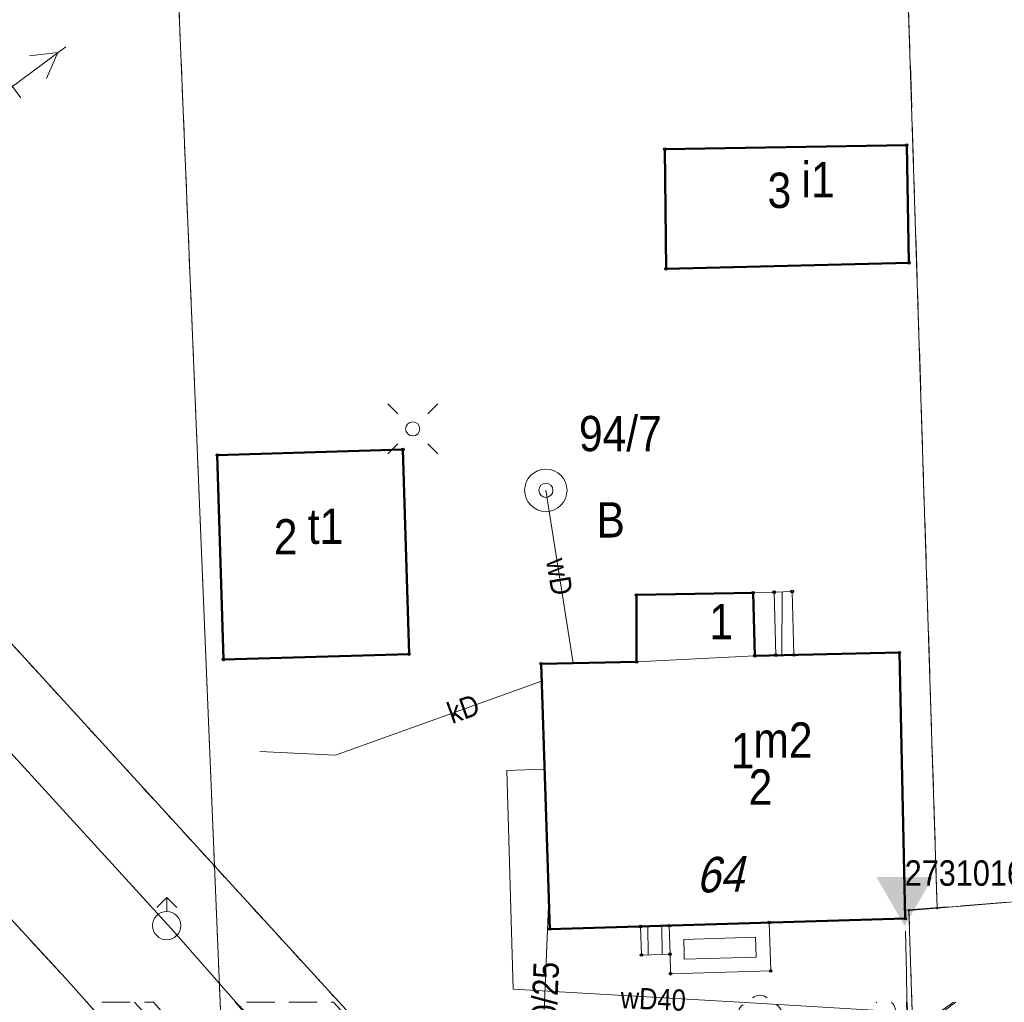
# Model space of a CAD drawing. Extents: x 7490163 to 7490671, y 5783984 to 5784563.
# Tile 28 of 43: x 7490371 to 7490406, y 5784461 to 5784496. Entities that reach past the tile are written whole.
import ezdxf
from ezdxf.enums import TextEntityAlignment as Align

# ---------------------------------------------------------------- set-up
doc = ezdxf.new("R2010")
doc.units = 0
doc.header["$MEASUREMENT"] = 0
for name, pattern in [('1.5_0.5', [2, 1.5, -0.5]), ('218-500', [1, 0.5, -0.5]), ('219-500', [0]), ('mz1.0_0.5', [1.5, 1, -0.5])]:
    doc.linetypes.add(name, pattern=pattern)
doc.layers.get('0').update_dxf_attribs({"linetype": 'CONTINUOUS', "lineweight": 5})
doc.layers.get('0').transparency = 0.8
for name, color, linetype, transparency in [('112-Punkt osnowy podstawowej', 7, 'CONTINUOUS', 0.8), ('112-Punkt osnowy podstawowej-Atr103', 7, 'CONTINUOUS', 0.8), ('203-Punkt załamania granicy działki nie stabilizowany', 7, 'CONTINUOUS', 0.8), ('210-Oznaczenie użytku', 7, 'CONTINUOUS', 0.8), ('211-Nr działki', 7, 'CONTINUOUS', 0.8), ('217-Granica konturu klasyfikcyjnego', 7, 'CONTINUOUS', 0.8), ('218-Granica użytku', 7, 'CONTINUOUS', 0.8), ('219-Linia granicy', 7, 'CONTINUOUS', 0.8), ('238-Punkt adresowy budynku', 7, 'CONTINUOUS', 0.8), ('312-Budynek (powierzchnia)', 7, 'CONTINUOUS', 0.8), ('312-Numer ewidencyjny budynku', 7, 'CONTINUOUS', 0.8), ('312-Numer ewidencyjny budynku-Atr124', 7, 'CONTINUOUS', 0.8), ('320-część budynku wyodrębniona ze względu na liczbę kondygnacji naziemnych (powierzchnia)', 7, 'CONTINUOUS', 0.8), ('320-część budynku wyodrębniona ze względu na liczbę kondygnacji naziemnych (powierzchnia)-Atr25', 7, 'CONTINUOUS', 0.8), ('352-schody (powierzchnia)', 7, 'CONTINUOUS', 0.8), ('354-Taras weranda', 7, 'CONTINUOUS', 0.8), ('583-Oś przewodu-SGPOD', 7, 'CONTINUOUS', 0.8), ('583-Oś przewodu-SGPOD-Atr17', 7, 'CONTINUOUS', 0.8), ('chodnik (powierzchnia)', 7, 'CONTINUOUS', 0.8), ('drzewo liściaste (punkt)', 7, 'CONTINUOUS', 0.8), ('hydrant (punkt)', 7, 'CONTINUOUS', 0.8), ('jezdnia (powierzchnia)', 7, 'CONTINUOUS', 0.8), ('komora podziemna - przewód wodociągowy (powierzchnia)', 7, 'CONTINUOUS', 0.8), ('krawężnik (linia)', 7, 'CONTINUOUS', 0.8), ('latarnia (punkt)', 7, 'CONTINUOUS', 0.8), ('ogrodzenie trwałe (linia)', 7, 'CONTINUOUS', 0.8), ('przewód elektroenergetyczny (linia)', 7, 'CONTINUOUS', 0.8), ('przewód elektroenergetyczny wysokiego napięcia (linia) - symbol', 7, 'CONTINUOUS', 0.8), ('przewód kanalizacyjny (linia)', 7, 'CONTINUOUS', 0.8), ('przewód kanalizacyjny (linia)-Atr1', 7, 'CONTINUOUS', 0.8), ('przewód wodociągowy (linia)', 7, 'CONTINUOUS', 0.8), ('przewód wodociągowy (linia)-Atr1', 7, 'CONTINUOUS', 0.8), ('Punkt budynku', 7, 'CONTINUOUS', 0.8), ('studnia (punkt)', 7, 'CONTINUOUS', 0.8), ('trawnik (powierzchnia)', 7, 'CONTINUOUS', 0.8)]:
    doc.layers.add(name, color=color, linetype=linetype, transparency=transparency)
doc.styles.get("Standard").update_dxf_attribs({"font": 'txt', "width": 0.75})
doc.linetypes.add('902-500', pattern='A,3.75,0,[1,ksztalty.shx,S=0.5,R=0,X=0,Y=0],3.75', length=7.5)

# ---------------------------------------------------------------- blocks, each defined once
blk = doc.blocks.new('US02')
at = {"color": 0, "linetype": 'Continuous', "lineweight": 13}
for p, q in [((0, 1), (-0.353, 0.647)), ((0, 0.5), (0, 1)), ((0, 1), (0.354, 0.647))]:
    blk.add_line(p, q, dxfattribs=at)
blk.add_circle((0, 0), 0.5, dxfattribs=at)
blk = doc.blocks.new('SM01')
at = {"color": 0, "linetype": 'Continuous', "lineweight": 13}
for p, q in [((-0.53, 0.531), (-0.883, 0.884)), ((0.531, 0.531), (0.884, 0.884)), ((-0.53, -0.53), (-0.883, -0.883)), ((0.531, -0.53), (0.884, -0.883))]:
    blk.add_line(p, q, dxfattribs=at)
blk.add_circle((0, 0), 0.25, dxfattribs=at)
blk = doc.blocks.new('US13')
at = {"color": 0, "linetype": 'Continuous', "lineweight": 13}
for radius in [0.75, 0.25]:
    blk.add_circle((0, 0), radius, dxfattribs=at)
blk = doc.blocks.new('PE02')
at = {"color": 0, "linetype": 'Continuous', "lineweight": 13}
for p, q in [((8, -0.5), (8, 0.5)), ((10, 0), (9.134, 0.5)), ((10.35, 0), (0, 0)), ((10, 0), (9.134, -0.5))]:
    blk.add_line(p, q, dxfattribs=at)
blk = doc.blocks.new('203')
at = {"linetype": 'Continuous', "lineweight": 0}
h = blk.add_hatch(color=0, dxfattribs=at)
edge = h.paths.add_edge_path()
edge.add_arc((0, 0), 0.045, 0, 360)
blk = doc.blocks.new('PUNKTBUD')
at = {"color": 0}
blk.add_circle((0, 0), 0.045, dxfattribs=at)
blk = doc.blocks.new('112')
at = {"color": 0, "linetype": 'Continuous', "lineweight": 0, "extrusion": (0, 0, -1)}
blk.add_solid([(1, 0.577), (-1, 0.577), (0, -1.155)], dxfattribs=at)
blk = doc.blocks.new('OP021')
at = {"linetype": 'Continuous', "lineweight": 13}
h = blk.add_hatch(color=0, dxfattribs=at)
edge = h.paths.add_edge_path()
edge.add_arc((0, 0), 0.05, 0, 360)
at = {"color": 0, "linetype": 'Continuous', "lineweight": 13}
for centre, start, end in [((0, 0.4), 49.272, 130.728), ((-0.38, 0.124), 121.308, 202.548), ((0.38, 0.124), 337.452, 58.692), ((-0.235, -0.324), 193.221, 274.871), ((0.235, -0.324), 265.129, 346.779)]:
    blk.add_arc(centre, 0.4, start, end, dxfattribs=at)

msp = doc.modelspace()

# ---------------------------------------------------------------- linework, layer by layer
at = {"layer": '217-Granica konturu klasyfikcyjnego', "color": 3, "linetype": '1.5_0.5', "lineweight": 18, "flags": 128}
for points in [[(7490402.04, 5784504.46), (7490403.31, 5784464.68)], [(7490403.31, 5784464.68), (7490407.3, 5784465.01)]]:
    msp.add_lwpolyline(points, dxfattribs=at)
at = {"layer": '218-Granica użytku', "color": 3, "linetype": '218-500', "lineweight": 18, "flags": 128}
for points in [[(7490402.04, 5784504.46), (7490403.31, 5784464.68)], [(7490377.75, 5784466.17), (7490376.21, 5784503.4)], [(7490348.93, 5784497.72), (7490377.75, 5784466.17)], [(7490403.31, 5784464.68), (7490407.3, 5784465.01)], [(7490403.31, 5784464.68), (7490402.31, 5784464.6)], [(7490378.55, 5784447.01), (7490377.951, 5784461.35)], [(7490388.18, 5784454.77), (7490382.16, 5784461.35)], [(7490402.415, 5784461.35), (7490402.48, 5784459.35)]]:
    msp.add_lwpolyline(points, dxfattribs=at)
at = {"layer": '218-Granica użytku', "color": 3, "linetype": '218-500', "lineweight": 18}
for points in [[(7490377.951, 5784461.35), (7490377.75, 5784466.17)], [(7490382.16, 5784461.35), (7490377.75, 5784466.17)], [(7490402.31, 5784464.6), (7490402.415, 5784461.35)]]:
    msp.add_lwpolyline(points, dxfattribs=at)
at = {"layer": '219-Linia granicy', "color": 7, "linetype": '219-500', "lineweight": 18, "flags": 128}
for points in [[(7490402.04, 5784504.46), (7490403.31, 5784464.68)], [(7490377.75, 5784466.17), (7490376.21, 5784503.4)], [(7490348.93, 5784497.72), (7490377.75, 5784466.17)], [(7490407.3, 5784465.01), (7490403.31, 5784464.68)], [(7490403.31, 5784464.68), (7490402.31, 5784464.6)], [(7490377.951, 5784461.35), (7490378.55, 5784447.01)], [(7490382.16, 5784461.35), (7490388.18, 5784454.77)], [(7490402.48, 5784459.35), (7490402.415, 5784461.35)]]:
    msp.add_lwpolyline(points, dxfattribs=at)
at = {"layer": '219-Linia granicy', "color": 7, "linetype": '219-500', "lineweight": 18}
for points in [[(7490377.75, 5784466.17), (7490377.951, 5784461.35)], [(7490377.75, 5784466.17), (7490382.16, 5784461.35)], [(7490402.415, 5784461.35), (7490402.31, 5784464.6)]]:
    msp.add_lwpolyline(points, dxfattribs=at)
at = {"layer": '312-Budynek (powierzchnia)', "color": 7, "linetype": 'Continuous', "lineweight": 50, "flags": 128}
for points in [[(7490393.68, 5784491.51), (7490402.23, 5784491.65)], [(7490393.72, 5784487.28), (7490393.68, 5784491.51)], [(7490402.23, 5784491.65), (7490402.31, 5784487.49)], [(7490402.31, 5784487.49), (7490393.72, 5784487.28)], [(7490377.85, 5784480.69), (7490384.41, 5784480.89)], [(7490378.07, 5784473.47), (7490377.85, 5784480.69)], [(7490384.41, 5784480.89), (7490384.63, 5784473.66)], [(7490392.67, 5784475.75), (7490396.8, 5784475.83)], [(7490392.68, 5784473.38), (7490392.67, 5784475.75)], [(7490396.8, 5784475.83), (7490396.86, 5784473.6)], [(7490384.63, 5784473.66), (7490378.07, 5784473.47)], [(7490396.86, 5784473.6), (7490401.97, 5784473.71)], [(7490401.97, 5784473.71), (7490402.18, 5784464.31)], [(7490389.3, 5784473.32), (7490392.68, 5784473.38)], [(7490389.61, 5784463.94), (7490389.3, 5784473.32)], [(7490402.18, 5784464.31), (7490389.61, 5784463.94)]]:
    msp.add_lwpolyline(points, dxfattribs=at)
at = {"layer": '320-część budynku wyodrębniona ze względu na liczbę kondygnacji naziemnych (powierzchnia)', "color": 7, "linetype": 'Continuous', "lineweight": 18, "flags": 128}
for points in [[(7490396.86, 5784473.6), (7490396.8, 5784475.83), (7490392.67, 5784475.75), (7490392.68, 5784473.38)], [(7490402.18, 5784464.31), (7490401.97, 5784473.71), (7490396.86, 5784473.6), (7490392.68, 5784473.38), (7490389.3, 5784473.32), (7490389.61, 5784463.94)]]:
    msp.add_lwpolyline(points, close=True, dxfattribs=at)
at = {"layer": '352-schody (powierzchnia)', "color": 7, "linetype": 'Continuous', "lineweight": 18, "flags": 128}
for points in [[(7490397.6, 5784473.62), (7490396.86, 5784473.6), (7490396.8, 5784475.83), (7490397.54, 5784475.85)], [(7490397.6, 5784473.62), (7490396.86, 5784473.6), (7490396.8, 5784475.83), (7490397.54, 5784475.85)], [(7490398.24, 5784473.63), (7490397.6, 5784473.62), (7490397.54, 5784475.85), (7490398.18, 5784475.87)], [(7490398.24, 5784473.63), (7490397.6, 5784473.62), (7490397.54, 5784475.85), (7490398.18, 5784475.87)], [(7490393.86, 5784463.05), (7490392.85, 5784463.02), (7490392.82, 5784464.03), (7490393.83, 5784464.06)], [(7490393.86, 5784463.05), (7490392.85, 5784463.02), (7490392.82, 5784464.03), (7490393.83, 5784464.06)]]:
    msp.add_lwpolyline(points, close=True, dxfattribs=at)
for points in [[(7490397.811, 5784473.623), (7490397.829, 5784475.859)], [(7490393.085, 5784463.027), (7490393.074, 5784464.038)], [(7490393.585, 5784463.042), (7490393.574, 5784464.052)]]:
    msp.add_lwpolyline(points, dxfattribs=at)
at = {"layer": '354-Taras weranda', "color": 0, "lineweight": 18}
for p, q in [((7490393.83, 5784464.06), (7490397.37, 5784464.17)), ((7490393.86, 5784463.05), (7490393.83, 5784464.06)), ((7490397.37, 5784464.17), (7490397.42, 5784462.46)), ((7490394.345, 5784463.575), (7490396.885, 5784463.654)), ((7490394.36, 5784463.064), (7490394.345, 5784463.575)), ((7490396.885, 5784463.654), (7490396.906, 5784462.945)), ((7490393.88, 5784462.36), (7490393.86, 5784463.05)), ((7490394.365, 5784462.874), (7490394.36, 5784463.064)), ((7490396.906, 5784462.945), (7490394.365, 5784462.874)), ((7490397.42, 5784462.46), (7490393.88, 5784462.36))]:
    msp.add_line(p, q, dxfattribs=at)
at = {"layer": '583-Oś przewodu-SGPOD', "color": 52, "linetype": 'Continuous', "lineweight": 18}
msp.add_lwpolyline([(7490389.57, 5784465.04), (7490389.42, 5784461.35)], dxfattribs=at)
at = {"layer": '583-Oś przewodu-SGPOD', "color": 52, "linetype": 'Continuous', "lineweight": 18, "flags": 128}
msp.add_lwpolyline([(7490389.42, 5784461.35), (7490389.26, 5784457.42)], dxfattribs=at)
at = {"layer": 'chodnik (powierzchnia)', "color": 7, "linetype": 'mz1.0_0.5', "lineweight": 18, "flags": 128}
for points in [[(7490402.93, 5784458.85), (7490403.41, 5784456.74), (7490398.2, 5784452.67), (7490397.32, 5784452.2), (7490396.39, 5784451.82), (7490396, 5784451.69), (7490395.03, 5784451.45), (7490394.37, 5784451.34), (7490393.38, 5784451.22), (7490392.38, 5784451.14), (7490391.38, 5784451.1), (7490390.38, 5784451.1), (7490389.38, 5784451.15), (7490388.39, 5784451.24), (7490387.4, 5784451.38), (7490386.41, 5784451.56), (7490385.44, 5784451.78), (7490384.47, 5784452.04), (7490383.88, 5784452.22), (7490375.592, 5784461.35)], [(7490378.478, 5784461.35), (7490384.92, 5784454.32), (7490385.85, 5784453.95), (7490386.8, 5784453.64), (7490387.77, 5784453.4), (7490388.75, 5784453.22), (7490389.75, 5784453.11), (7490390.75, 5784453.07), (7490391.75, 5784453.09), (7490392.74, 5784453.19), (7490393.73, 5784453.35), (7490394.47, 5784453.52), (7490395.43, 5784453.8), (7490396, 5784454), (7490396.9, 5784454.44), (7490397.21, 5784454.64), (7490402.93, 5784458.85)]]:
    msp.add_lwpolyline(points, dxfattribs=at)
at = {"layer": 'jezdnia (powierzchnia)', "color": 7, "linetype": '1.5_0.5', "lineweight": 18}
for points in [[(7490313.84, 5784526.346), (7490315.16, 5784524.9), (7490316.51, 5784523.4), (7490316.87, 5784523.02), (7490317.24, 5784522.71), (7490318.15, 5784522.13), (7490329.24, 5784509.46), (7490331.85, 5784506.59), (7490355.57, 5784480.66), (7490367.19, 5784467.93), (7490372.48, 5784462.2), (7490373.239, 5784461.35)], [(7490402.233, 5784461.35), (7490402.23, 5784461.44), (7490402.22, 5784462.37), (7490402.18, 5784464.31), (7490402.17, 5784464.61), (7490407.3, 5784465.01)]]:
    msp.add_lwpolyline(points, dxfattribs=at)
at = {"layer": 'jezdnia (powierzchnia)', "color": 7, "linetype": '1.5_0.5', "lineweight": 18, "flags": 128}
for points in [[(7490373.239, 5784461.35), (7490378.56, 5784455.39), (7490378.79, 5784455.16), (7490379.53, 5784454.49), (7490380.3, 5784453.85), (7490381.11, 5784453.27), (7490381.96, 5784452.73), (7490382.83, 5784452.25), (7490383.73, 5784451.81), (7490384.66, 5784451.43), (7490385.6, 5784451.1), (7490386.56, 5784450.83), (7490387.54, 5784450.62), (7490388.53, 5784450.46), (7490389.52, 5784450.36), (7490390.52, 5784450.32), (7490391.52, 5784450.34), (7490392.05, 5784450.37), (7490393.04, 5784450.48), (7490394.03, 5784450.65), (7490395, 5784450.87), (7490395.96, 5784451.15), (7490396.9, 5784451.48), (7490397.83, 5784451.87), (7490398.72, 5784452.31), (7490399.59, 5784452.81), (7490400.43, 5784453.35), (7490388.95, 5784445.04), (7490387.91, 5784445.13), (7490386.88, 5784444.99), (7490385.92, 5784444.65), (7490385.07, 5784444.11), (7490384.61, 5784443.69), (7490384.29, 5784443.34), (7490383.72, 5784442.47), (7490383.36, 5784441.55), (7490383.2, 5784440.55), (7490383.24, 5784439.52), (7490383.5, 5784438.55), (7490383.97, 5784437.63), (7490372.91, 5784432.64), (7490374.41, 5784433.96), (7490375.07, 5784434.71), (7490375.66, 5784435.52), (7490376.17, 5784436.37), (7490376.61, 5784437.28), (7490376.96, 5784438.21), (7490377.23, 5784439.17), (7490377.41, 5784440.16), (7490377.45, 5784440.5), (7490377.51, 5784441.5), (7490377.48, 5784442.5), (7490377.37, 5784443.49), (7490377.16, 5784444.47), (7490376.87, 5784445.42), (7490376.49, 5784446.35), (7490376.04, 5784447.24), (7490375.5, 5784448.09), (7490374.89, 5784448.88), (7490374.73, 5784449.07), (7490367.17, 5784457.37), (7490363.523, 5784461.35)], [(7490403.13, 5784455.39), (7490403.51, 5784456.32), (7490403.41, 5784456.74), (7490402.93, 5784458.85), (7490401.86, 5784458.92), (7490402.3, 5784459.33), (7490402.233, 5784461.35)]]:
    msp.add_lwpolyline(points, dxfattribs=at)
at = {"layer": 'komora podziemna - przewód wodociągowy (powierzchnia)', "color": 5, "linetype": 'Continuous', "lineweight": 18, "flags": 128}
for points in [[(7490401.15, 5784461.33), (7490401.17, 5784461.35)], [(7490401.69, 5784461.35), (7490401.71, 5784461.33), (7490401.74, 5784461.31), (7490401.76, 5784461.27), (7490401.78, 5784461.24), (7490401.8, 5784461.21), (7490401.81, 5784461.17), (7490401.82, 5784461.13), (7490401.83, 5784461.09), (7490401.83, 5784461.05)]]:
    msp.add_lwpolyline(points, dxfattribs=at)
at = {"layer": 'krawężnik (linia)', "color": 7, "linetype": 'Continuous', "lineweight": 25, "flags": 128}
for points in [[(7490372.48, 5784462.2), (7490367.19, 5784467.93)], [(7490378.56, 5784455.39), (7490373.239, 5784461.35)]]:
    msp.add_lwpolyline(points, dxfattribs=at)
at = {"layer": 'krawężnik (linia)', "color": 7, "linetype": 'Continuous', "lineweight": 25}
msp.add_lwpolyline([(7490373.239, 5784461.35), (7490372.48, 5784462.2)], dxfattribs=at)
at = {"layer": 'ogrodzenie trwałe (linia)', "color": 7, "linetype": '902-500', "lineweight": 35, "flags": 128}
for points in [[(7490401.86, 5784458.92), (7490395.21, 5784453.79), (7490394.87, 5784454.04), (7490387.99, 5784454.75), (7490381.957, 5784461.35)], [(7490401.86, 5784458.92), (7490402.3, 5784459.33), (7490402.233, 5784461.35)]]:
    msp.add_lwpolyline(points, dxfattribs=at)
at = {"layer": 'przewód elektroenergetyczny (linia)', "color": 1, "linetype": 'Continuous', "lineweight": 18, "flags": 128}
for points in [[(7490380.35, 5784455.42), (7490374.925, 5784461.35)], [(7490403.972, 5784461.35), (7490400.21, 5784458.58), (7490376.74, 5784441.33)], [(7490403.23, 5784425.03), (7490402.94, 5784426.5), (7490403.53, 5784436.1), (7490403.72, 5784439.23), (7490393.35, 5784453.91), (7490403.889, 5784461.35)]]:
    msp.add_lwpolyline(points, dxfattribs=at)
at = {"layer": 'przewód kanalizacyjny (linia)', "color": 34, "linetype": 'Continuous', "lineweight": 18, "flags": 128}
msp.add_lwpolyline([(7490379.36, 5784470.22), (7490382.03, 5784470.09), (7490389.32, 5784472.7)], dxfattribs=at)
at = {"layer": 'przewód wodociągowy (linia)', "color": 5, "linetype": 'Continuous', "lineweight": 18, "flags": 128}
for points in [[(7490322.32, 5784522.94), (7490322.85, 5784522.36), (7490351.73, 5784490.76), (7490376.22, 5784463.96)], [(7490389.47, 5784479.45), (7490390.43, 5784473.34)], [(7490378.508, 5784461.35), (7490385.97, 5784452.84)], [(7490396.318, 5784461.35), (7490401.43, 5784461.05)]]:
    msp.add_lwpolyline(points, dxfattribs=at)
at = {"layer": 'przewód wodociągowy (linia)', "color": 5, "linetype": 'Continuous', "lineweight": 18}
for points in [[(7490389.42, 5784469.59), (7490388.09, 5784469.55), (7490388.31, 5784461.82), (7490396.318, 5784461.35)], [(7490376.22, 5784463.96), (7490378.508, 5784461.35)]]:
    msp.add_lwpolyline(points, dxfattribs=at)
at = {"layer": 'trawnik (powierzchnia)', "color": 7, "linetype": 'mz1.0_0.5', "lineweight": 18, "flags": 128}
for points in [[(7490383.88, 5784452.22), (7490384.47, 5784452.04), (7490385.44, 5784451.78), (7490386.41, 5784451.56), (7490387.4, 5784451.38), (7490388.39, 5784451.24), (7490389.38, 5784451.15), (7490390.38, 5784451.1), (7490391.38, 5784451.1), (7490392.38, 5784451.14), (7490393.38, 5784451.22), (7490394.37, 5784451.34), (7490395.03, 5784451.45), (7490396, 5784451.69), (7490396.39, 5784451.82), (7490397.32, 5784452.2), (7490398.2, 5784452.67), (7490403.41, 5784456.74), (7490403.51, 5784456.32), (7490403.13, 5784455.39), (7490400.43, 5784453.35), (7490399.59, 5784452.81), (7490398.72, 5784452.31), (7490397.83, 5784451.87), (7490396.9, 5784451.48), (7490395.96, 5784451.15), (7490395, 5784450.87), (7490394.03, 5784450.65), (7490393.04, 5784450.48), (7490392.05, 5784450.37), (7490391.52, 5784450.34), (7490390.52, 5784450.32), (7490389.52, 5784450.36), (7490388.53, 5784450.46), (7490387.54, 5784450.62), (7490386.56, 5784450.83), (7490385.6, 5784451.1), (7490384.66, 5784451.43), (7490383.73, 5784451.81), (7490382.83, 5784452.25), (7490381.96, 5784452.73), (7490381.11, 5784453.27), (7490380.3, 5784453.85), (7490379.53, 5784454.49), (7490378.79, 5784455.16), (7490378.56, 5784455.39), (7490373.24, 5784461.35), (7490375.59, 5784461.35)], [(7490387.99, 5784454.75), (7490394.87, 5784454.04), (7490395.21, 5784453.79), (7490401.86, 5784458.92), (7490402.93, 5784458.85), (7490397.21, 5784454.64), (7490396.9, 5784454.44), (7490396, 5784454), (7490395.43, 5784453.8), (7490394.47, 5784453.52), (7490393.73, 5784453.35), (7490392.74, 5784453.19), (7490391.75, 5784453.09), (7490390.75, 5784453.07), (7490389.75, 5784453.11), (7490388.75, 5784453.22), (7490387.77, 5784453.4), (7490386.8, 5784453.64), (7490385.85, 5784453.95), (7490384.92, 5784454.32), (7490378.53, 5784461.35), (7490381.96, 5784461.35)]]:
    msp.add_lwpolyline(points, close=True, dxfattribs=at)

# ---------------------------------------------------------------- block references
at = {"layer": '112-Punkt osnowy podstawowej', "color": 7, "linetype": 'Continuous', "lineweight": 18}
msp.add_blockref('112', (7490402.16, 5784465.2), dxfattribs=at)
at = {"layer": '203-Punkt załamania granicy działki nie stabilizowany', "color": 7, "linetype": 'Continuous', "lineweight": 18}
for p in [(7490377.75, 5784466.17), (7490402.31, 5784464.6), (7490403.31, 5784464.68)]:
    msp.add_blockref('203', p, dxfattribs=at)
at = {"layer": 'drzewo liściaste (punkt)', "color": 94, "linetype": 'Continuous', "lineweight": 13}
msp.add_blockref('OP021', (7490397.04, 5784460.8), dxfattribs=at)
at = {"layer": 'hydrant (punkt)', "color": 7, "linetype": 'Continuous', "lineweight": 18}
msp.add_blockref('US02', (7490376.06, 5784464.06), dxfattribs=at)
at = {"layer": 'latarnia (punkt)', "color": 7, "linetype": 'Continuous', "lineweight": 18}
msp.add_blockref('SM01', (7490384.76, 5784481.62), dxfattribs=at)
at = {"layer": 'przewód elektroenergetyczny wysokiego napięcia (linia) - symbol', "color": 1, "linetype": 'Continuous', "lineweight": 18, "rotation": 36.603}
msp.add_blockref('PE02', (7490364.18, 5784488.96), dxfattribs=at)
at = {"layer": 'Punkt budynku', "color": 5, "linetype": 'Continuous', "lineweight": 18}
for p in [(7490393.68, 5784491.51), (7490402.23, 5784491.65), (7490393.72, 5784487.28), (7490402.31, 5784487.49), (7490377.85, 5784480.69), (7490384.41, 5784480.89), (7490392.67, 5784475.75), (7490396.8, 5784475.83), (7490397.54, 5784475.85), (7490398.18, 5784475.87), (7490384.63, 5784473.66), (7490396.86, 5784473.6), (7490397.6, 5784473.62), (7490398.24, 5784473.63), (7490401.97, 5784473.71), (7490378.07, 5784473.47), (7490389.3, 5784473.32), (7490392.68, 5784473.38), (7490402.18, 5784464.31), (7490389.61, 5784463.94), (7490392.82, 5784464.03), (7490393.83, 5784464.06), (7490397.37, 5784464.17), (7490392.85, 5784463.02), (7490393.86, 5784463.05), (7490397.42, 5784462.46), (7490393.88, 5784462.36)]:
    msp.add_blockref('PUNKTBUD', p, dxfattribs=at)
at = {"layer": 'studnia (punkt)', "color": 7, "linetype": 'Continuous', "lineweight": 18}
msp.add_blockref('US13', (7490389.47, 5784479.45), dxfattribs=at)

# ---------------------------------------------------------------- texts
at = {"layer": '112-Punkt osnowy podstawowej-Atr103', "color": 7, "width": 0.9}
msp.add_text('27310166', height=0.9, dxfattribs=at).set_placement((7490402.16, 5784465.2), align=Align.BOTTOM_LEFT)
at = {"layer": '210-Oznaczenie użytku', "color": 3, "linetype": 'Continuous', "lineweight": 18, "width": 0.9}
msp.add_text('B', height=1.25, dxfattribs=at).set_placement((7490391.26, 5784477.78))
at = {"layer": '211-Nr działki', "color": 7, "linetype": 'Continuous', "lineweight": 18, "width": 0.9}
msp.add_text('94/7', height=1.25, dxfattribs=at).set_placement((7490390.64, 5784480.83))
at = {"layer": '238-Punkt adresowy budynku', "color": 7, "linetype": 'Continuous', "lineweight": 25, "oblique": 15, "width": 0.9}
msp.add_text('64', height=1.25, rotation=361.662, dxfattribs=at).set_placement((7490395.61, 5784465.87), align=Align.MIDDLE_CENTER)
at = {"layer": '312-Numer ewidencyjny budynku', "color": 7, "linetype": 'Continuous', "lineweight": 18, "width": 0.9}
for s, p in [('3', (7490397.31, 5784489.43)), ('2', (7490379.85, 5784477.18)), ('1', (7490396.01, 5784469.62))]:
    msp.add_text(s, height=1.25, dxfattribs=at).set_placement(p)
at = {"layer": '312-Numer ewidencyjny budynku-Atr124', "color": 7, "width": 0.9}
for s, p in [('i1', (7490398.51, 5784489.43)), ('t1', (7490381.05, 5784477.18)), ('m2', (7490396.81, 5784469.62))]:
    msp.add_text(s, height=1.25, dxfattribs=at).set_placement(p, align=Align.BOTTOM_LEFT)
at = {"layer": '320-część budynku wyodrębniona ze względu na liczbę kondygnacji naziemnych (powierzchnia)-Atr25', "color": 7, "width": 0.9}
for s, p in [('1', (7490395.67, 5784474.81)), ('2', (7490397.06, 5784468.96))]:
    msp.add_text(s, height=1.25, dxfattribs=at).set_placement(p, align=Align.MIDDLE_CENTER)
at = {"layer": '583-Oś przewodu-SGPOD-Atr17', "color": 52, "width": 0.9}
msp.add_text('gs50/25', height=0.9, rotation=87.64, dxfattribs=at).set_placement((7490389.409, 5784460.857), align=Align.MIDDLE_CENTER)
msp.add_text('gs50/25', height=0.9, rotation=87.64, dxfattribs=at).set_placement((7490389.409, 5784460.857), align=Align.MIDDLE_CENTER)
at = {"layer": 'przewód kanalizacyjny (linia)-Atr1', "color": 34, "width": 0.9}
msp.add_text('kD', height=0.75, rotation=19.718, dxfattribs=at).set_placement((7490386.549, 5784471.727), align=Align.MIDDLE_CENTER)
at = {"layer": 'przewód wodociągowy (linia)-Atr1', "color": 5, "width": 0.9}
for s, rotation, p in [('wD', 279.834, (7490389.95, 5784476.396)), ('wD40', 357.608, (7490393.268, 5784461.468))]:
    msp.add_text(s, height=0.75, rotation=rotation, dxfattribs=at).set_placement(p, align=Align.MIDDLE_CENTER)

doc.saveas('drawing.dxf')
